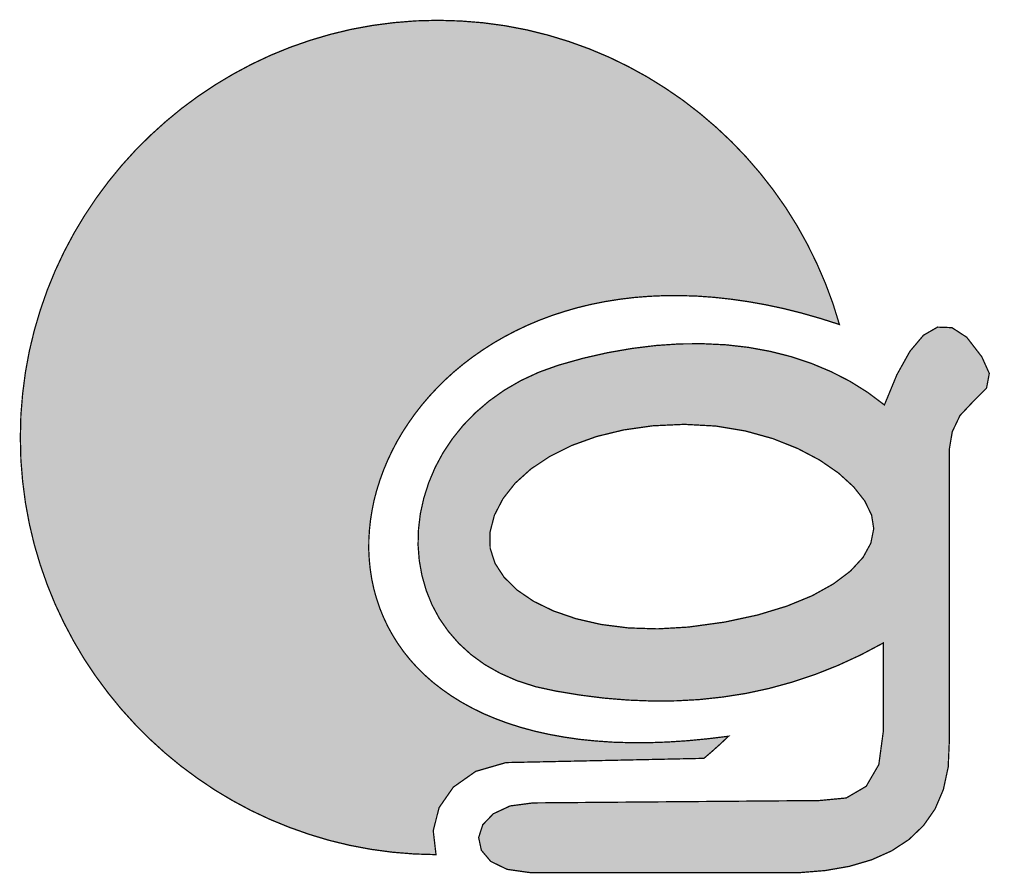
# Model space of a CAD drawing. Header units: millimetres. Extents: x 947 to 1808, y 151 to 525.
# Tile 5 of 27: x 1189 to 1198, y 165 to 173. Entities that reach past the tile are written whole.
import ezdxf
from ezdxf.enums import TextEntityAlignment as Align

# ---------------------------------------------------------------- set-up
doc = ezdxf.new("R2010")
doc.units = ezdxf.units.MM
doc.header["$LTSCALE"] = 15
doc.layers.add('LOGO', color=152, linetype='Continuous')
doc.layers.add('WARSTWA_1', color=7, linetype='Continuous')
doc.styles.add('ROMAND', font='romand.shx')

# ---------------------------------------------------------------- blocks, each defined once
blk = doc.blocks.new('LOGO')
at = {"layer": 'LOGO'}
blk.add_hatch(color=256, dxfattribs=at).paths.add_polyline_path([(6.599, 6.995), (6.76, 7.034), (6.926, 7.067), (7.096, 7.094), (7.271, 7.115), (7.449, 7.129), (7.633, 7.137), (7.82, 7.137), (8.011, 7.131), (8.207, 7.117), (8.407, 7.095), (8.611, 7.066), (8.819, 7.029), (9.031, 6.984), (9.246, 6.93), (9.466, 6.867), (9.689, 6.796), (9.613, 7.042), (9.524, 7.281), (9.423, 7.515), (9.311, 7.743), (9.188, 7.964), (9.054, 8.178), (8.909, 8.384), (8.754, 8.582), (8.59, 8.772), (8.416, 8.954), (8.233, 9.126), (8.042, 9.289), (7.843, 9.443), (7.635, 9.586), (7.421, 9.719), (7.199, 9.841), (6.971, 9.952), (6.736, 10.051), (6.495, 10.138), (6.249, 10.213), (5.998, 10.275), (5.741, 10.324), (5.481, 10.359), (5.216, 10.38), (4.948, 10.388), (4.687, 10.381), (4.429, 10.36), (4.176, 10.327), (3.926, 10.281), (3.681, 10.222), (3.441, 10.151), (3.206, 10.069), (2.976, 9.975), (2.753, 9.87), (2.536, 9.754), (2.325, 9.628), (2.121, 9.492), (1.925, 9.347), (1.736, 9.191), (1.555, 9.027), (1.382, 8.855), (1.218, 8.674), (1.063, 8.485), (0.917, 8.288), (0.781, 8.084), (0.655, 7.874), (0.539, 7.656), (0.434, 7.433), (0.34, 7.203), (0.258, 6.968), (0.187, 6.728), (0.128, 6.483), (0.082, 6.234), (0.049, 5.98), (0.028, 5.723), (0.022, 5.462), (0.028, 5.201), (0.049, 4.944), (0.082, 4.691), (0.128, 4.442), (0.186, 4.198), (0.257, 3.958), (0.339, 3.724), (0.432, 3.495), (0.537, 3.272), (0.652, 3.055), (0.777, 2.844), (0.913, 2.641), (1.058, 2.445), (1.212, 2.256), (1.376, 2.075), (1.548, 1.902), (1.728, 1.738), (1.916, 1.583), (2.112, 1.438), (2.315, 1.301), (2.525, 1.175), (2.741, 1.059), (2.964, 0.954), (3.193, 0.86), (3.427, 0.777), (3.666, 0.705), (3.91, 0.646), (4.159, 0.599), (4.411, 0.565), (4.668, 0.544), (4.928, 0.536), (4.895, 0.818), (4.964, 1.091), (5.132, 1.333), (5.396, 1.519), (5.754, 1.623), (8.09, 1.673), (8.189, 1.758), (8.286, 1.845), (8.38, 1.934), (8.133, 1.904), (7.894, 1.881), (7.663, 1.866), (7.44, 1.858), (7.224, 1.858), (7.017, 1.864), (6.817, 1.878), (6.624, 1.897), (6.44, 1.924), (6.263, 1.956), (6.093, 1.994), (5.931, 2.038), (5.776, 2.087), (5.629, 2.142), (5.488, 2.201), (5.356, 2.266), (5.23, 2.335), (5.111, 2.409), (5, 2.487), (4.895, 2.568), (4.798, 2.654), (4.707, 2.743), (4.623, 2.836), (4.546, 2.932), (4.476, 3.031), (4.413, 3.132), (4.356, 3.236), (4.306, 3.343), (4.262, 3.451), (4.225, 3.562), (4.194, 3.674), (4.17, 3.787), (4.152, 3.902), (4.14, 4.018), (4.134, 4.135), (4.135, 4.253), (4.142, 4.37), (4.155, 4.489), (4.174, 4.607), (4.198, 4.725), (4.229, 4.842), (4.266, 4.959), (4.308, 5.075), (4.356, 5.19), (4.41, 5.304), (4.469, 5.417), (4.534, 5.527), (4.605, 5.636), (4.681, 5.743), (4.762, 5.847), (4.849, 5.949), (4.941, 6.048), (5.039, 6.145), (5.141, 6.238), (5.249, 6.328), (5.362, 6.414), (5.48, 6.496), (5.603, 6.575), (5.731, 6.649), (5.864, 6.719), (6.001, 6.784), (6.144, 6.845), (6.291, 6.9), (6.443, 6.95)])
h = blk.add_hatch(color=7, dxfattribs=at)
h.paths.add_polyline_path([(10.22, 5.846), (10.022, 5.995), (9.812, 6.126), (9.591, 6.239), (9.36, 6.336), (9.12, 6.416), (8.871, 6.479), (8.614, 6.526), (8.351, 6.556), (8.08, 6.569), (7.805, 6.567), (7.525, 6.548), (7.24, 6.513), (6.953, 6.463), (6.663, 6.397), (6.372, 6.315), (6.143, 6.233), (5.93, 6.134), (5.735, 6.021), (5.556, 5.894), (5.394, 5.755), (5.249, 5.606), (5.121, 5.447), (5.01, 5.28), (4.917, 5.107), (4.842, 4.929), (4.784, 4.747), (4.743, 4.563), (4.721, 4.378), (4.716, 4.193), (4.73, 4.01), (4.762, 3.831), (4.812, 3.656), (4.88, 3.487), (4.967, 3.325), (5.073, 3.173), (5.197, 3.03), (5.34, 2.899), (5.502, 2.781), (5.684, 2.678), (5.884, 2.59), (6.104, 2.519), (6.344, 2.467), (6.629, 2.42), (6.913, 2.384), (7.195, 2.361), (7.477, 2.35), (7.757, 2.352), (8.035, 2.367), (8.312, 2.397), (8.588, 2.44), (8.861, 2.499), (9.134, 2.574), (9.404, 2.664), (9.673, 2.771), (9.94, 2.894), (10.206, 3.035), (10.206, 1.984), (10.154, 1.599), (10.005, 1.343), (9.769, 1.205), (9.453, 1.175), (6.074, 1.147), (5.802, 1.111), (5.603, 1.018), (5.479, 0.888), (5.431, 0.738), (5.463, 0.588), (5.574, 0.456), (5.768, 0.362), (6.045, 0.323), (9.212, 0.323), (9.52, 0.348), (9.807, 0.398), (10.069, 0.475), (10.304, 0.58), (10.509, 0.714), (10.681, 0.879), (10.818, 1.075), (10.916, 1.305), (10.973, 1.57), (10.986, 1.871), (10.986, 5.321), (11.021, 5.53), (11.112, 5.721), (11.27, 5.889), (11.425, 6.043), (11.458, 6.218), (11.37, 6.414), (11.192, 6.645), (11.017, 6.759), (10.847, 6.765), (10.681, 6.669), (10.521, 6.479), (10.367, 6.202)])
h.paths.add_polyline_path([(9.857, 4.879), (9.989, 4.711), (10.069, 4.545), (10.094, 4.385), (10.06, 4.214), (9.968, 4.046), (9.82, 3.885), (9.62, 3.734), (9.369, 3.594), (9.07, 3.471), (8.725, 3.366), (8.335, 3.282), (7.905, 3.223), (7.543, 3.202), (7.199, 3.213), (6.876, 3.254), (6.58, 3.322), (6.313, 3.414), (6.079, 3.528), (5.884, 3.661), (5.731, 3.812), (5.624, 3.976), (5.567, 4.153), (5.564, 4.339), (5.617, 4.544), (5.718, 4.739), (5.862, 4.922), (6.048, 5.09), (6.272, 5.239), (6.531, 5.368), (6.822, 5.473), (7.142, 5.551), (7.489, 5.6), (7.858, 5.617), (8.229, 5.597), (8.578, 5.539), (8.902, 5.449), (9.196, 5.332), (9.456, 5.195), (9.678, 5.042)], flags=16)
h.paths.add_polyline_path([(13.289, 6.138), (13.168, 6.047), (13.09, 5.948), (12.93, 6.277), (12.74, 6.476), (12.52, 6.554), (12.275, 6.52), (12.004, 6.382), (11.812, 6.15), (11.841, 5.898), (12.04, 5.671), (12.255, 5.413), (12.315, 5.107), (12.304, 4.707), (12.216, 2.82), (12.226, 2.559), (12.295, 2.364), (12.409, 2.23), (12.552, 2.156), (12.709, 2.138), (12.866, 2.173), (13.007, 2.258), (13.117, 2.39), (13.182, 2.567), (13.187, 2.784), (13.169, 3.972), (13.174, 4.332), (13.218, 4.65), (13.301, 4.925), (13.424, 5.156), (13.586, 5.344), (13.789, 5.487), (14.034, 5.585), (14.306, 5.64), (14.581, 5.686), (14.857, 5.72), (15.136, 5.742), (15.416, 5.751), (15.698, 5.745), (15.982, 5.725), (16.268, 5.689), (16.555, 5.637), (16.845, 5.567), (17.136, 5.478), (17.428, 5.369), (17.529, 5.324), (17.63, 5.279), (17.757, 5.239), (18.096, 5.289), (18.217, 5.502), (18.084, 5.797), (17.946, 5.929), (17.773, 6.047), (17.567, 6.15), (17.334, 6.24), (17.077, 6.316), (16.801, 6.38), (16.509, 6.43), (16.206, 6.468), (15.895, 6.494), (15.581, 6.507), (15.268, 6.509), (14.96, 6.5), (14.662, 6.479), (14.376, 6.448), (14.108, 6.406), (13.861, 6.353), (13.639, 6.291), (13.447, 6.219)])
h.paths.add_polyline_path([(20.924, 5.919), (21.228, 5.947), (21.55, 5.963), (21.887, 5.967), (22.238, 5.958), (22.6, 5.937), (22.97, 5.903), (23.33, 5.829), (23.614, 5.699), (23.812, 5.518), (23.915, 5.291), (23.915, 5.023), (23.894, 4.916), (23.877, 4.818), (23.865, 4.725), (23.556, 4.81), (23.251, 4.883), (22.948, 4.944), (22.649, 4.994), (22.352, 5.031), (22.058, 5.057), (21.767, 5.072), (21.478, 5.075), (21.192, 5.068), (20.909, 5.051), (20.628, 5.023), (20.35, 4.985), (20.074, 4.938), (19.805, 4.877), (19.56, 4.797), (19.338, 4.699), (19.141, 4.587), (18.968, 4.461), (18.819, 4.323), (18.695, 4.177), (18.596, 4.022), (18.521, 3.863), (18.471, 3.699), (18.447, 3.534), (18.448, 3.37), (18.475, 3.208), (18.528, 3.05), (18.606, 2.899), (18.711, 2.756), (18.842, 2.623), (19, 2.502), (19.184, 2.395), (19.395, 2.305), (19.633, 2.232), (19.908, 2.177), (20.178, 2.13), (20.445, 2.092), (20.708, 2.063), (20.97, 2.044), (21.229, 2.035), (21.488, 2.036), (21.747, 2.047), (22.007, 2.069), (22.268, 2.103), (22.531, 2.147), (22.798, 2.204), (23.068, 2.272), (23.342, 2.353), (23.622, 2.446), (23.907, 2.552), (24.043, 2.575), (24.149, 2.525), (24.221, 2.394), (24.319, 2.218), (24.483, 2.127), (24.717, 2.126), (24.915, 2.162), (25.109, 2.213), (25.299, 2.282), (25.498, 2.455), (25.502, 2.71), (25.299, 2.978), (25.072, 3.214), (25.006, 3.457), (24.995, 3.745), (24.985, 4.032), (24.972, 4.366), (24.97, 4.73), (24.995, 5.108), (25.024, 5.517), (24.958, 5.837), (24.66, 6.116), (24.46, 6.223), (24.236, 6.314), (23.991, 6.391), (23.728, 6.454), (23.448, 6.504), (23.155, 6.542), (22.852, 6.568), (22.541, 6.583), (22.225, 6.587), (21.906, 6.581), (21.588, 6.567), (21.273, 6.544), (20.963, 6.513), (20.662, 6.476), (20.372, 6.432), (20.096, 6.382), (19.836, 6.327), (19.596, 6.268), (19.378, 6.205), (19.184, 6.14), (19.018, 6.072), (18.882, 6.002), (18.778, 5.931), (18.711, 5.86), (18.535, 5.603), (18.444, 5.366), (18.445, 5.163), (18.547, 5.007), (18.756, 4.913), (19.08, 4.895), (19.266, 4.924), (19.393, 4.997), (19.435, 5.122), (19.459, 5.258), (19.525, 5.382), (19.63, 5.495), (19.77, 5.595), (19.944, 5.684), (20.149, 5.761), (20.382, 5.826), (20.642, 5.878)])
h.paths.add_polyline_path([(21.038, 4.349), (21.447, 4.371), (21.856, 4.374), (22.238, 4.362), (22.589, 4.334), (22.905, 4.29), (23.181, 4.23), (23.413, 4.154), (23.598, 4.062), (23.73, 3.954), (23.807, 3.829), (23.823, 3.687), (23.774, 3.525), (23.662, 3.372), (23.493, 3.232), (23.271, 3.106), (23.001, 2.995), (22.689, 2.901), (22.339, 2.826), (21.956, 2.772), (21.545, 2.74), (21.133, 2.731), (20.749, 2.745), (20.396, 2.78), (20.079, 2.837), (19.801, 2.915), (19.566, 3.013), (19.38, 3.131), (19.246, 3.268), (19.168, 3.424), (19.159, 3.57), (19.215, 3.709), (19.332, 3.84), (19.504, 3.96), (19.727, 4.069), (19.997, 4.164), (20.308, 4.244), (20.657, 4.306)], flags=16)
h.paths.add_polyline_path([(26.433, 8.042), (26.186, 7.859), (25.995, 7.66), (25.853, 7.445), (25.755, 7.214), (25.693, 6.968), (25.661, 6.706), (25.654, 6.428), (25.753, 2.637), (25.86, 2.364), (26.084, 2.256), (26.324, 2.321), (26.478, 2.566), (26.541, 2.88), (26.584, 3.201), (26.61, 3.525), (26.624, 3.853), (26.63, 4.18), (26.632, 4.506), (30.126, 4.426), (30.412, 4.454), (30.596, 4.544), (30.688, 4.675), (30.696, 4.826), (30.631, 4.973), (30.501, 5.096), (30.316, 5.172), (30.084, 5.179), (29.888, 5.158), (29.673, 5.141), (29.439, 5.129), (29.186, 5.122), (28.916, 5.12), (28.63, 5.121), (28.327, 5.126), (28.009, 5.136), (27.677, 5.149), (27.331, 5.165), (26.972, 5.185), (26.6, 5.207), (26.57, 5.534), (26.562, 5.836), (26.575, 6.114), (26.609, 6.37), (26.665, 6.603), (26.742, 6.816), (26.841, 7.009), (26.962, 7.184), (27.104, 7.34), (27.269, 7.479), (27.455, 7.603), (27.664, 7.711), (27.895, 7.805), (28.149, 7.887), (28.425, 7.956), (28.723, 8.013), (29.077, 8.06), (29.415, 8.08), (29.734, 8.073), (30.033, 8.039), (30.308, 7.979), (30.557, 7.892), (30.779, 7.779), (30.97, 7.639), (31.129, 7.472), (31.252, 7.279), (31.339, 7.058), (31.387, 6.87), (31.432, 6.697), (31.489, 6.556), (31.616, 6.41), (31.788, 6.339), (31.985, 6.336), (32.187, 6.394), (32.372, 6.505), (32.521, 6.662), (32.612, 6.857), (32.625, 7.085), (32.54, 7.337), (32.41, 7.532), (32.268, 7.712), (32.113, 7.877), (31.948, 8.027), (31.772, 8.162), (31.586, 8.284), (31.39, 8.391), (31.184, 8.485), (30.97, 8.565), (30.748, 8.632), (30.518, 8.685), (30.28, 8.727), (30.035, 8.755), (29.784, 8.771), (29.528, 8.776), (29.265, 8.768), (28.998, 8.749), (28.727, 8.718), (28.451, 8.677), (28.172, 8.624), (27.89, 8.561), (27.606, 8.488), (27.32, 8.405), (27.032, 8.311), (26.743, 8.208)])
h.paths.add_polyline_path([(34.499, 6.069), (34.443, 6.278), (34.294, 6.426), (34.086, 6.483), (33.877, 6.426), (33.729, 6.278), (33.672, 6.069), (33.672, 2.711), (33.729, 2.502), (33.877, 2.354), (34.086, 2.297), (34.294, 2.354), (34.443, 2.502), (34.499, 2.711)])
h.paths.add_polyline_path([(35.444, 2.699), (35.445, 2.698), (36.267, 2.698), (36.286, 3.062), (36.291, 3.421), (36.284, 3.774), (36.322, 4.042), (36.445, 4.126), (36.628, 4.083), (36.847, 3.972), (37.078, 3.851), (37.343, 3.736), (37.609, 3.617), (37.877, 3.497), (38.144, 3.375), (38.412, 3.253), (38.68, 3.133), (38.946, 3.014), (39.211, 2.899), (39.475, 2.788), (39.736, 2.682), (39.994, 2.582), (40.25, 2.49), (40.621, 2.377), (40.958, 2.312), (41.265, 2.293), (41.545, 2.32), (41.734, 2.411), (41.788, 2.576), (41.593, 2.778), (41.495, 2.832), (41.322, 2.902), (41.087, 2.985), (40.804, 3.079), (40.486, 3.183), (40.148, 3.294), (39.802, 3.411), (39.463, 3.531), (39.143, 3.653), (38.857, 3.774), (39.147, 3.788), (39.443, 3.817), (39.743, 3.86), (40.048, 3.918), (40.358, 3.991), (40.672, 4.079), (40.992, 4.182), (41.317, 4.3), (41.539, 4.436), (41.692, 4.609), (41.78, 4.809), (41.81, 5.027), (41.787, 5.252), (41.716, 5.476), (41.602, 5.688), (41.452, 5.88), (41.269, 6.042), (41.061, 6.164), (40.853, 6.247), (40.621, 6.32), (40.368, 6.383), (40.098, 6.436), (39.813, 6.48), (39.518, 6.513), (39.215, 6.536), (38.908, 6.549), (38.6, 6.551), (38.294, 6.543), (37.993, 6.525), (37.7, 6.496), (37.42, 6.456), (37.155, 6.406), (36.908, 6.345), (36.682, 6.273), (36.482, 6.189), (36.31, 6.095), (36.352, 9.169), (36.326, 9.439), (36.217, 9.652), (36.005, 9.757), (35.784, 9.708), (35.65, 9.515), (35.595, 9.206)])
h.paths.add_polyline_path([(36.647, 4.957), (36.615, 5.087), (36.655, 5.225), (36.762, 5.363), (36.928, 5.495), (37.148, 5.616), (37.414, 5.723), (37.721, 5.811), (38.061, 5.875), (38.428, 5.911), (38.815, 5.914), (39.248, 5.884), (39.649, 5.831), (40.01, 5.757), (40.325, 5.665), (40.583, 5.556), (40.778, 5.433), (40.901, 5.298), (40.943, 5.153), (40.901, 5.01), (40.779, 4.879), (40.586, 4.764), (40.329, 4.665), (40.015, 4.584), (39.653, 4.524), (39.251, 4.485), (38.815, 4.471), (38.424, 4.477), (38.053, 4.5), (37.709, 4.537), (37.4, 4.59), (37.132, 4.659), (36.913, 4.743), (36.749, 4.843)], flags=16)
h.paths.add_polyline_path([(36.063, 2.343), (36.211, 2.49), (36.267, 2.697), (35.445, 2.697), (35.501, 2.49), (35.649, 2.343), (35.856, 2.286)])
h.paths.add_polyline_path([(43.095, 2.997), (43.307, 2.857), (43.538, 2.728), (43.786, 2.611), (44.05, 2.508), (44.329, 2.418), (44.621, 2.343), (44.926, 2.283), (45.241, 2.239), (45.566, 2.212), (45.899, 2.203), (46.232, 2.212), (46.557, 2.239), (46.872, 2.283), (47.177, 2.343), (47.469, 2.418), (47.748, 2.508), (48.012, 2.611), (48.26, 2.728), (48.491, 2.857), (48.703, 2.997), (48.895, 3.147), (49.065, 3.307), (49.213, 3.477), (49.337, 3.654), (49.436, 3.839), (49.508, 4.031), (49.552, 4.228), (49.567, 4.43), (49.552, 4.632), (49.508, 4.829), (49.436, 5.021), (49.337, 5.206), (49.213, 5.383), (49.065, 5.552), (48.895, 5.713), (48.703, 5.863), (48.491, 6.003), (48.26, 6.132), (48.012, 6.249), (47.748, 6.352), (47.469, 6.442), (47.177, 6.517), (46.872, 6.577), (46.557, 6.621), (46.232, 6.648), (45.899, 6.657), (45.566, 6.648), (45.241, 6.621), (44.926, 6.577), (44.621, 6.517), (44.329, 6.442), (44.05, 6.352), (43.786, 6.249), (43.538, 6.132), (43.307, 6.003), (43.095, 5.863), (42.903, 5.713), (42.733, 5.552), (42.585, 5.383), (42.461, 5.206), (42.362, 5.021), (42.29, 4.829), (42.246, 4.632), (42.231, 4.43), (42.246, 4.228), (42.29, 4.031), (42.362, 3.839), (42.461, 3.654), (42.585, 3.477), (42.733, 3.307), (42.903, 3.147)])
h.paths.add_polyline_path([(43.514, 3.601), (43.335, 3.752), (43.191, 3.914), (43.085, 4.085), (43.019, 4.265), (42.997, 4.452), (43.019, 4.638), (43.085, 4.818), (43.191, 4.989), (43.335, 5.151), (43.514, 5.302), (43.725, 5.44), (43.966, 5.565), (44.234, 5.674), (44.525, 5.767), (44.838, 5.841), (45.17, 5.896), (45.517, 5.93), (45.877, 5.942), (46.238, 5.93), (46.585, 5.896), (46.917, 5.841), (47.23, 5.767), (47.521, 5.674), (47.789, 5.565), (48.03, 5.44), (48.241, 5.302), (48.42, 5.151), (48.564, 4.989), (48.67, 4.818), (48.735, 4.638), (48.758, 4.452), (48.735, 4.265), (48.67, 4.085), (48.564, 3.914), (48.42, 3.752), (48.241, 3.601), (48.03, 3.463), (47.789, 3.338), (47.521, 3.229), (47.23, 3.137), (46.917, 3.062), (46.585, 3.007), (46.238, 2.973), (45.877, 2.962), (45.517, 2.973), (45.17, 3.007), (44.838, 3.062), (44.525, 3.137), (44.234, 3.229), (43.966, 3.338), (43.725, 3.463)], flags=16)
at = {"layer": 'WARSTWA_1', "color": 152, "linetype": 'Continuous', "const_width": 0.015}
blk.add_lwpolyline([(8.38, 1.934), (8.133, 1.904), (7.894, 1.881), (7.663, 1.866), (7.44, 1.858), (7.224, 1.858), (7.017, 1.864), (6.817, 1.878), (6.624, 1.897), (6.44, 1.924), (6.263, 1.956), (6.093, 1.994), (5.931, 2.038), (5.776, 2.087), (5.629, 2.142), (5.488, 2.201), (5.356, 2.266), (5.23, 2.335), (5.111, 2.409), (5, 2.487), (4.895, 2.568), (4.798, 2.654), (4.707, 2.743), (4.623, 2.836), (4.546, 2.932), (4.476, 3.031), (4.413, 3.132), (4.356, 3.236), (4.306, 3.343), (4.262, 3.451), (4.225, 3.562), (4.194, 3.674), (4.17, 3.787), (4.152, 3.902), (4.14, 4.018), (4.134, 4.135), (4.135, 4.253), (4.142, 4.37), (4.155, 4.489), (4.174, 4.607), (4.198, 4.725), (4.229, 4.842), (4.266, 4.959), (4.308, 5.075), (4.356, 5.19), (4.41, 5.304), (4.469, 5.417), (4.534, 5.527), (4.605, 5.636), (4.681, 5.743), (4.762, 5.847), (4.849, 5.949), (4.941, 6.048), (5.039, 6.145), (5.141, 6.238), (5.249, 6.328), (5.362, 6.414), (5.48, 6.496), (5.603, 6.575), (5.731, 6.649), (5.864, 6.719), (6.001, 6.784), (6.144, 6.845), (6.291, 6.9), (6.443, 6.95), (6.599, 6.995), (6.76, 7.034), (6.926, 7.067), (7.096, 7.094), (7.271, 7.115), (7.449, 7.129), (7.633, 7.137), (7.82, 7.137), (8.011, 7.131), (8.207, 7.117), (8.407, 7.095), (8.611, 7.066), (8.819, 7.029), (9.031, 6.984), (9.246, 6.93), (9.466, 6.867), (9.689, 6.796), (9.689, 6.796), (9.613, 7.042), (9.524, 7.281), (9.423, 7.515), (9.311, 7.743), (9.188, 7.964), (9.054, 8.178), (8.909, 8.384), (8.754, 8.582), (8.59, 8.772), (8.416, 8.954), (8.233, 9.126), (8.042, 9.289), (7.843, 9.443), (7.635, 9.586), (7.421, 9.719), (7.199, 9.841), (6.971, 9.952), (6.736, 10.051), (6.495, 10.138), (6.249, 10.213), (5.998, 10.275), (5.741, 10.324), (5.481, 10.359), (5.216, 10.38), (4.948, 10.388), (4.948, 10.388), (4.687, 10.381), (4.429, 10.36), (4.176, 10.327), (3.926, 10.281), (3.681, 10.222), (3.441, 10.151), (3.206, 10.069), (2.976, 9.975), (2.753, 9.87), (2.536, 9.754), (2.325, 9.628), (2.121, 9.492), (1.925, 9.347), (1.736, 9.191), (1.555, 9.027), (1.382, 8.855), (1.218, 8.674), (1.063, 8.485), (0.917, 8.288), (0.781, 8.084), (0.655, 7.874), (0.539, 7.656), (0.434, 7.433), (0.34, 7.203), (0.258, 6.968), (0.187, 6.728), (0.128, 6.483), (0.082, 6.234), (0.049, 5.98), (0.028, 5.723), (0.022, 5.462), (0.022, 5.462), (0.028, 5.201), (0.049, 4.944), (0.082, 4.691), (0.128, 4.442), (0.186, 4.198), (0.257, 3.958), (0.339, 3.724), (0.432, 3.495), (0.537, 3.272), (0.652, 3.055), (0.777, 2.844), (0.913, 2.641), (1.058, 2.445), (1.212, 2.256), (1.376, 2.075), (1.548, 1.902), (1.728, 1.738), (1.916, 1.583), (2.112, 1.438), (2.315, 1.301), (2.525, 1.175), (2.741, 1.059), (2.964, 0.954), (3.193, 0.86), (3.427, 0.777), (3.666, 0.705), (3.91, 0.646), (4.159, 0.599), (4.411, 0.565), (4.668, 0.544), (4.928, 0.536), (4.928, 0.536), (4.895, 0.818), (4.964, 1.091), (5.132, 1.333), (5.396, 1.519), (5.754, 1.623), (8.09, 1.673), (8.189, 1.758), (8.286, 1.845)], close=True, dxfattribs=at)
at = {"layer": 'WARSTWA_1', "color": 39, "linetype": 'Continuous', "const_width": 0.015}
for points in [[(10.22, 5.846), (10.367, 6.202), (10.521, 6.479), (10.681, 6.669), (10.847, 6.765), (11.017, 6.759), (11.192, 6.645), (11.37, 6.414), (11.458, 6.218), (11.425, 6.043), (11.27, 5.889), (11.112, 5.721), (11.021, 5.53), (10.986, 5.321), (10.986, 1.871), (10.973, 1.57), (10.916, 1.305), (10.818, 1.075), (10.681, 0.879), (10.509, 0.714), (10.304, 0.58), (10.069, 0.475), (9.807, 0.398), (9.52, 0.348), (9.212, 0.323), (6.045, 0.323), (5.768, 0.362), (5.574, 0.456), (5.463, 0.588), (5.431, 0.738), (5.479, 0.888), (5.603, 1.018), (5.802, 1.111), (6.074, 1.147), (9.453, 1.175), (9.769, 1.205), (10.005, 1.343), (10.154, 1.599), (10.206, 1.984), (10.206, 3.035), (9.94, 2.894), (9.673, 2.771), (9.404, 2.664), (9.134, 2.574), (8.861, 2.499), (8.588, 2.44), (8.312, 2.397), (8.035, 2.367), (7.757, 2.352), (7.477, 2.35), (7.195, 2.361), (6.913, 2.384), (6.629, 2.42), (6.344, 2.467), (6.344, 2.467), (6.104, 2.519), (5.884, 2.59), (5.684, 2.678), (5.502, 2.781), (5.34, 2.899), (5.197, 3.03), (5.073, 3.173), (4.967, 3.325), (4.88, 3.487), (4.812, 3.656), (4.762, 3.831), (4.73, 4.01), (4.716, 4.193), (4.721, 4.378), (4.743, 4.563), (4.784, 4.747), (4.842, 4.929), (4.917, 5.107), (5.01, 5.28), (5.121, 5.447), (5.249, 5.606), (5.394, 5.755), (5.556, 5.894), (5.735, 6.021), (5.93, 6.134), (6.143, 6.233), (6.372, 6.315), (6.372, 6.315), (6.663, 6.397), (6.953, 6.463), (7.24, 6.513), (7.525, 6.548), (7.805, 6.567), (8.08, 6.569), (8.351, 6.556), (8.614, 6.526), (8.871, 6.479), (9.12, 6.416), (9.36, 6.336), (9.591, 6.239), (9.812, 6.126), (10.022, 5.995)], [(10.22, 5.846), (10.367, 6.202), (10.521, 6.479), (10.681, 6.669), (10.847, 6.765), (11.017, 6.759), (11.192, 6.645), (11.37, 6.414), (11.458, 6.218), (11.425, 6.043), (11.27, 5.889), (11.112, 5.721), (11.021, 5.53), (10.986, 5.321), (10.986, 1.871), (10.973, 1.57), (10.916, 1.305), (10.818, 1.075), (10.681, 0.879), (10.509, 0.714), (10.304, 0.58), (10.069, 0.475), (9.807, 0.398), (9.52, 0.348), (9.212, 0.323), (6.045, 0.323), (5.768, 0.362), (5.574, 0.456), (5.463, 0.588), (5.431, 0.738), (5.479, 0.888), (5.603, 1.018), (5.802, 1.111), (6.074, 1.147), (9.453, 1.175), (9.769, 1.205), (10.005, 1.343), (10.154, 1.599), (10.206, 1.984), (10.206, 3.035), (9.94, 2.894), (9.673, 2.771), (9.404, 2.664), (9.134, 2.574), (8.861, 2.499), (8.588, 2.44), (8.312, 2.397), (8.035, 2.367), (7.757, 2.352), (7.477, 2.35), (7.195, 2.361), (6.913, 2.384), (6.629, 2.42), (6.344, 2.467), (6.344, 2.467), (6.104, 2.519), (5.884, 2.59), (5.684, 2.678), (5.502, 2.781), (5.34, 2.899), (5.197, 3.03), (5.073, 3.173), (4.967, 3.325), (4.88, 3.487), (4.812, 3.656), (4.762, 3.831), (4.73, 4.01), (4.716, 4.193), (4.721, 4.378), (4.743, 4.563), (4.784, 4.747), (4.842, 4.929), (4.917, 5.107), (5.01, 5.28), (5.121, 5.447), (5.249, 5.606), (5.394, 5.755), (5.556, 5.894), (5.735, 6.021), (5.93, 6.134), (6.143, 6.233), (6.372, 6.315), (6.372, 6.315), (6.663, 6.397), (6.953, 6.463), (7.24, 6.513), (7.525, 6.548), (7.805, 6.567), (8.08, 6.569), (8.351, 6.556), (8.614, 6.526), (8.871, 6.479), (9.12, 6.416), (9.36, 6.336), (9.591, 6.239), (9.812, 6.126), (10.022, 5.995)], [(7.905, 3.223), (8.335, 3.282), (8.725, 3.366), (9.07, 3.471), (9.369, 3.594), (9.62, 3.734), (9.82, 3.885), (9.968, 4.046), (10.06, 4.214), (10.094, 4.385), (10.069, 4.545), (9.989, 4.711), (9.857, 4.879), (9.678, 5.042), (9.456, 5.195), (9.196, 5.332), (8.902, 5.449), (8.578, 5.539), (8.229, 5.597), (7.858, 5.617), (7.489, 5.6), (7.142, 5.551), (6.822, 5.473), (6.531, 5.368), (6.272, 5.239), (6.048, 5.09), (5.862, 4.922), (5.718, 4.739), (5.617, 4.544), (5.564, 4.339), (5.567, 4.153), (5.624, 3.976), (5.731, 3.812), (5.884, 3.661), (6.079, 3.528), (6.313, 3.414), (6.58, 3.322), (6.876, 3.254), (7.199, 3.213), (7.543, 3.202)], [(7.905, 3.223), (8.335, 3.282), (8.725, 3.366), (9.07, 3.471), (9.369, 3.594), (9.62, 3.734), (9.82, 3.885), (9.968, 4.046), (10.06, 4.214), (10.094, 4.385), (10.069, 4.545), (9.989, 4.711), (9.857, 4.879), (9.678, 5.042), (9.456, 5.195), (9.196, 5.332), (8.902, 5.449), (8.578, 5.539), (8.229, 5.597), (7.858, 5.617), (7.489, 5.6), (7.142, 5.551), (6.822, 5.473), (6.531, 5.368), (6.272, 5.239), (6.048, 5.09), (5.862, 4.922), (5.718, 4.739), (5.617, 4.544), (5.564, 4.339), (5.567, 4.153), (5.624, 3.976), (5.731, 3.812), (5.884, 3.661), (6.079, 3.528), (6.313, 3.414), (6.58, 3.322), (6.876, 3.254), (7.199, 3.213), (7.543, 3.202)]]:
    blk.add_lwpolyline(points, close=True, dxfattribs=at)
blk = doc.blocks.new('A3-grafiko')
at = {"layer": 'LOGO', "xscale": 0.7827365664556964, "yscale": 0.7827365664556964, "zscale": 0.7827365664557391}
blk.add_blockref('LOGO', (236.3509, 11.4112), dxfattribs=at)
at = {"color": 250, "style": 'ROMAND', "width": 0.9}
for tag, p, height in [('OPRACOWAŁ', (37.102, 33.5595), 2), ('BRANŻA', (290.2447, 33.0397), 2.2426), ('ZMIANA2', (155.3768, 33.4613), 2), ('ZMIANA3', (201.3768, 33.4613), 2), ('ZMIANA1', (109.3768, 33.4613), 2), ('NAZWA_ZAKŁADU', (375.7992, 32.7331), 2.2426), ('RODZAJ_DOK', (249.4695, 33.0397), 2.2426), ('DATA1', (83.5692, 32.9764), 2), ('OZN_DOK1', (326.1441, 32.2478), 2.2426), ('SPRAWDZIŁ', (37.102, 29.5595), 2), ('ZM1_WPROW', (104.8547, 29.7), 2), ('ZM2_WPROW', (150.8547, 29.7), 2), ('ZM3_WPROW', (196.8547, 29.7), 2), ('DATA', (136.0556, 29.2939), 2), ('DATA', (182.0556, 29.2939), 2), ('DATA', (228.0556, 29.2939), 2), ('DATA2', (83.5692, 28.9764), 2), ('OZN_DOK2', (326.1441, 28.4067), 2.2426), ('NAZWA_OBIEKTU', (375.7992, 28.3139), 2.2426), ('ZATWIERDZIŁ', (37.102, 25.5595), 2), ('ZM1_ZATW', (104.8547, 25.7), 2), ('ZM2_ZATW', (150.8547, 25.7), 2), ('ZM3_ZATW', (196.8547, 25.7), 2), ('DATA', (136.0556, 25.2939), 2), ('DATA', (182.0556, 25.2939), 2), ('DATA', (228.0556, 25.2939), 2), ('DATA3', (83.5692, 24.9764), 2), ('NAZWA_PRAC', (337.1169, 22.5615), 2.2426), ('OPIS_ZM_1', (98.4133, 19.2619), 1.5), ('OPIS_ZM_2', (144.4133, 19.2619), 1.5), ('OPIS_ZM_3', (190.4133, 19.2619), 1.5), ('OPIS_ZM_1', (98.4133, 16.7619), 1.5), ('OPIS_ZM_2', (144.4133, 16.7619), 1.5), ('OPIS_ZM_3', (190.4133, 16.7619), 1.5), ('144', (401.6414, 15.9976), 2.2426), ('1', (392.0261, 15.3596), 2.2426), ('1:1', (368.2832, 15.0727), 2.2426), ('OPIS_ZM_1', (98.4133, 14.2619), 1.5), ('OPIS_ZM_2', (144.4133, 14.2619), 1.5), ('OPIS_ZM_3', (190.4133, 14.2619), 1.5), ('00', (381.5555, 12.6675), 2.2426), ('A3', (368.2832, 6.9177), 2.2426), ('APLIKACJA', (392.0261, 7.2045), 2)]:
    blk.add_attdef(tag, p, '', height=height, dxfattribs=at)
at = {"color": 1, "style": 'ROMAND'}
for tag, p, height, width in [('TYTUL_1', (249.4114, 28.3434), 2.2426, 0.9), ('TYTUL_2', (249.4114, 25.2166), 2.2426, 0.9), ('TYTUL_3', (249.4114, 22.1845), 2.2426, 0.9), ('PLIK', (37.7229, 6.2199), 1.8, 0.8)]:
    blk.add_attdef(tag, p, '', height=height, dxfattribs=dict(at, width=width))
blk.add_attdef('NUMER_RYS', text='', height=2.3446, dxfattribs=at).set_placement((403.5691, 22.9484), align=Align.RIGHT)
at = {"color": 250, "style": 'ROMAND', "width": 0.9, "flags": 2}
for tag, p in [('ZAMAWIAJĄCY', (36.8012, 20.9511)), ('NR_UMOWY', (36.8012, 15.6739)), ('NAZWA_PROJEKTU', (36.8012, 10.7259))]:
    blk.add_attdef(tag, p, '', height=2.2426, dxfattribs=at)
at = {"color": 1, "style": 'ROMAND', "width": 0.9}
blk.add_attdef('NR_DOK', text='', height=2.5484, dxfattribs=at).set_placement((341.1618, 12.8571), align=Align.CENTER)

msp = doc.modelspace()

# ---------------------------------------------------------------- block references
msp.add_blockref('A3-grafiko', (952.5551, 153.7205))

doc.saveas('drawing.dxf')
